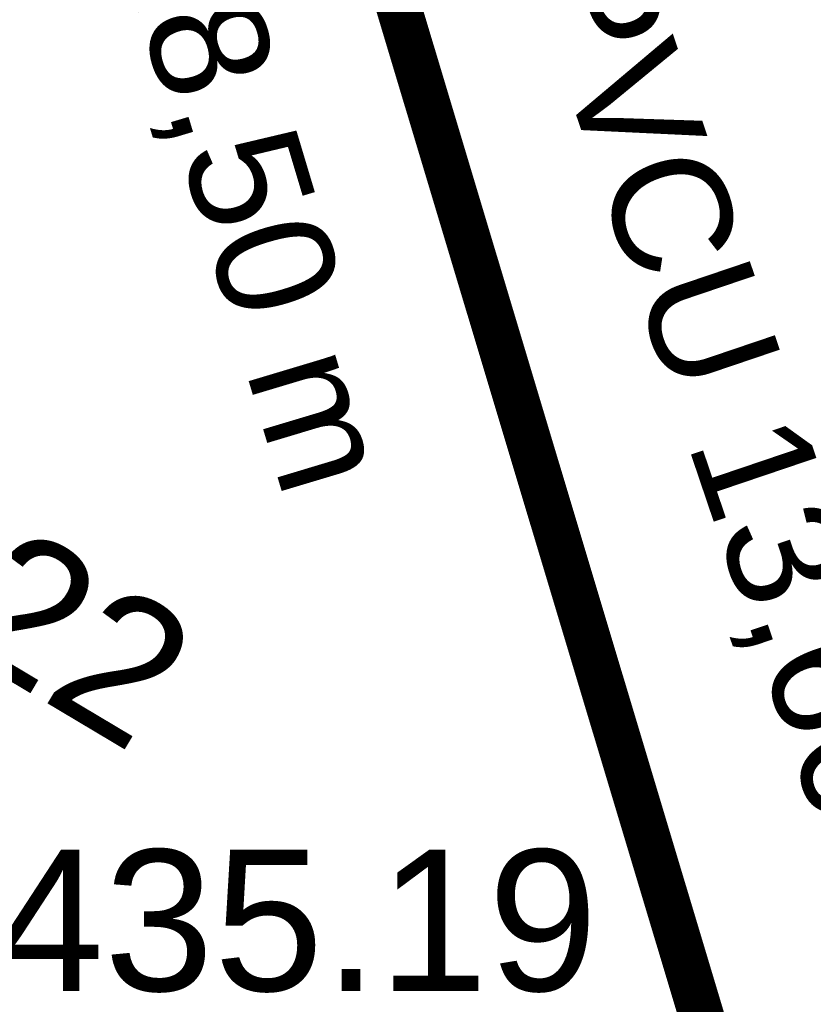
# Model space of a CAD drawing. Extents: x 356718 to 357658, y 5762241 to 5762615.
# Tile 127 of 157: x 357352.23 to 357356.62, y 5762462.32 to 5762467.76. Entities that reach past the tile are written whole.
import ezdxf
from ezdxf.enums import TextEntityAlignment as Align

# ---------------------------------------------------------------- set-up
doc = ezdxf.new("R2010")
doc.units = 0
doc.header["$MEASUREMENT"] = 0
doc.linetypes.add('AUSGEZOGEN', pattern=[0])
doc.linetypes.add('STRICHPUNKT', pattern=[5, 2, -1, 1, -1])
for name, color, linetype, true_color in [('114_00133_Schachtnummer', 7, 'AUSGEZOGEN', 0x000000), ('121_10399_Haltungen_Mischwasser', 6, 'STRICHPUNKT', 0xff00ff), ('124_00118_Standard__Laenge___10', 7, 'AUSGEZOGEN', 0x000000)]:
    doc.layers.add(name, color=color, linetype=linetype, true_color=true_color)
doc.styles.add('ARIAL', font='arial.ttf', dxfattribs={"height": 1.5})

msp = doc.modelspace()

# ---------------------------------------------------------------- linework, layer by layer
at = {"layer": '121_10399_Haltungen_Mischwasser', "color": 6, "linetype": 'STRICHPUNKT', "true_color": 0xff00ff, "const_width": 0.25}
msp.add_lwpolyline([(357356.3382, 5762461.1348), (357351.2215, 5762478.1775)], dxfattribs=at)

# ---------------------------------------------------------------- texts
at = {"layer": '114_00133_Schachtnummer', "color": 18, "true_color": 0x000000, "style": 'ARIAL'}
msp.add_text('ACO1435.22', height=0.78136, rotation=329.2, dxfattribs=at).set_placement((357347.8386, 5762467.5998), align=Align.TOP_LEFT)
msp.add_text('F1435.19', height=0.78136, dxfattribs=at).set_placement((357350.8171, 5762463.1711), align=Align.TOP_LEFT)
at = {"layer": '124_00118_Standard__Laenge___10', "color": 18, "true_color": 0x000000, "style": 'ARIAL'}
for s, rotation, p in [('DN 150 PVCU 19,20 m', 309.6, (357353.5323, 5762474.6047)), ('DN 200 PVCU 18,50 m', 286.7, (357351.6193, 5762474.2905)), ('DN 150 PVCU 13,60 m', 288.7, (357354.5788, 5762471.4242))]:
    msp.add_text(s, height=0.65113, rotation=rotation, dxfattribs=at).set_placement(p, align=Align.TOP_LEFT)

doc.saveas('drawing.dxf')
